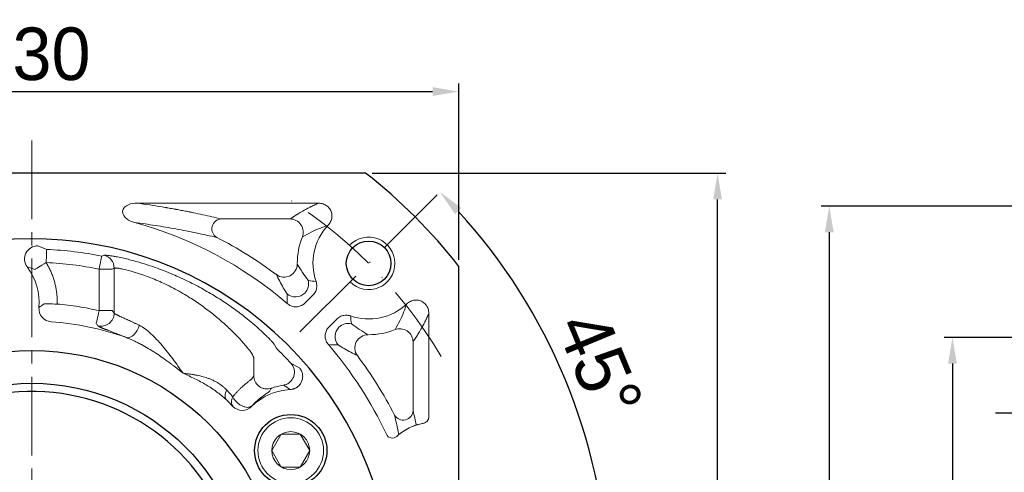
# Model space of a CAD drawing. Header units: millimetres. Extents: x 6153 to 7003, y -664 to -62.
# Tile 5 of 10: x 6309 to 6459, y -238 to -169. Entities that reach past the tile are written whole.
import ezdxf

# ---------------------------------------------------------------- set-up
doc = ezdxf.new("R2010")
doc.units = ezdxf.units.MM
doc.header["$PDSIZE"] = -5
doc.linetypes.add('ACAD_ISO10W100', pattern=[18, 12, -3, 0, -3])
doc.linetypes.add('点画线', pattern=[18, 12, -2, 2, -2])
doc.layers.get('0').update_dxf_attribs({"lineweight": 18})
doc.layers.get('Defpoints').update_dxf_attribs({"lineweight": 18})
for name, color, linetype, lineweight in [('7中心线层', 7, '点画线', 18), ('中心线层', 7, 'ACAD_ISO10W100', 0), ('尺寸线层', 3, 'Continuous', 18), ('粗实线', 7, 'Continuous', 40), ('细实线', 7, 'Continuous', 18)]:
    doc.layers.add(name, color=color, linetype=linetype, lineweight=lineweight)
doc.styles.add('工程字', font='txt')
doc.dimstyles.new('ISO-25', dxfattribs={"dimtxt": 8, "dimasz": 4, "dimexe": 1.25, "dimexo": 0.625, "dimgap": 1.7, "dimtad": 1, "dimtxsty": '工程字', "dimcen": 2, "dimdle": 8, "dimadec": 0, "dimazin": 0, "dimtfac": 1, "dimtmove": 0, "dimatfit": 3, "dimfxl": 1, "dimarcsym": 0})

# ---------------------------------------------------------------- blocks, each defined once
blk = doc.blocks.new('*D11')
at = {"layer": 'Defpoints', "color": 0}
for p in [(6375.86, -180.32), (6245.86, -206.94), (6375.86, -206.94)]:
    blk.add_point(p, dxfattribs=at)
at = {"layer": '尺寸线层', "color": 0, "lineweight": -2}
for p, q in [((6245.86, -205.94), (6245.86, -179.07)), ((6375.86, -205.94), (6375.86, -179.07)), ((6249.86, -180.32), (6371.86, -180.32))]:
    blk.add_line(p, q, dxfattribs=at)
at = {"layer": '尺寸线层', "color": 0}
for points in [[(6249.86, -179.65), (6249.86, -180.99), (6245.86, -180.32)], [(6371.86, -180.99), (6371.86, -179.65), (6375.86, -180.32)]]:
    blk.add_solid(points, dxfattribs=at)
at = {"layer": '尺寸线层', "color": 0, "insert": (6310.86, -174.62), "char_height": 8, "attachment_point": 5, "style": '工程字'}
blk.add_mtext('130', dxfattribs=at)
blk = doc.blocks.new('*D12')
at = {"layer": 'Defpoints', "color": 0}
for p in [(6374.85, -193.76), (6349.4, -219.21), (6395.73, -235.01), (6240.86, -257.75), (6380.86, -257.75)]:
    blk.add_point(p, dxfattribs=at)
at = {"layer": '尺寸线层', "color": 0, "lineweight": -2}
blk.add_line((6381.86, -257.75), (6399.98, -257.75), dxfattribs=at)
blk.add_arc((6310.86, -257.75), 87.87, 2.6085, 42.3915, dxfattribs=at)
at = {"layer": '尺寸线层', "color": 0}
for points in [[(6376.24, -198.05), (6375.27, -198.97), (6372.99, -195.62)], [(6397.97, -253.76), (6399.3, -253.73), (6398.73, -257.75)]]:
    blk.add_solid(points, dxfattribs=at)
at = {"layer": '尺寸线层', "color": 0, "insert": (6397.3, -221.94), "char_height": 8, "attachment_point": 5, "rotation": 292.5, "style": '工程字'}
blk.add_mtext('45%%d', dxfattribs=at)
blk = doc.blocks.new('*D14')
at = {"layer": 'Defpoints', "color": 0}
for p in [(6361.66, -192.75), (6415.25, -192.75), (6361.66, -322.75)]:
    blk.add_point(p, dxfattribs=at)
at = {"layer": '尺寸线层', "color": 0, "lineweight": -2}
for p, q in [((6362.66, -192.75), (6416.5, -192.75)), ((6415.25, -318.75), (6415.25, -196.75)), ((6362.66, -322.75), (6416.5, -322.75))]:
    blk.add_line(p, q, dxfattribs=at)
at = {"layer": '尺寸线层', "color": 0}
for points in [[(6415.92, -196.75), (6414.59, -196.75), (6415.25, -192.75)], [(6414.59, -318.75), (6415.92, -318.75), (6415.25, -322.75)]]:
    blk.add_solid(points, dxfattribs=at)
at = {"layer": '尺寸线层', "color": 0, "insert": (6409.55, -257.75), "char_height": 8, "attachment_point": 5, "rotation": 90, "style": '工程字'}
blk.add_mtext('130', dxfattribs=at)
blk = doc.blocks.new('*D22')
at = {"layer": 'Defpoints', "color": 0}
for p in [(6348.77, -195.95), (6272.94, -319.55)]:
    blk.add_point(p, dxfattribs=at)
at = {"layer": '尺寸线层', "color": 0, "lineweight": -2}
blk.add_line((6290.32, -291.23), (6275.04, -316.14), dxfattribs=at)
at = {"layer": '尺寸线层', "color": 0}
blk.add_solid([(6274.47, -315.79), (6275.6, -316.48), (6272.94, -319.55)], dxfattribs=at)
at = {"layer": '尺寸线层', "color": 0, "insert": (6279.4, -298.57), "char_height": 8, "attachment_point": 5, "rotation": 58.4699, "style": '工程字'}
blk.add_mtext('{{\\H0.9412x;∅145}}', dxfattribs=at)
blk = doc.blocks.new('*D33')
at = {"layer": 'Defpoints', "color": 0}
for p in [(6517.55, -217.75), (6451.02, -297.75), (6517.55, -297.75)]:
    blk.add_point(p, dxfattribs=at)
at = {"layer": '尺寸线层', "color": 0, "lineweight": -2}
for p, q in [((6516.55, -217.75), (6449.77, -217.75)), ((6451.02, -221.75), (6451.02, -293.75)), ((6516.55, -297.75), (6449.77, -297.75))]:
    blk.add_line(p, q, dxfattribs=at)
at = {"layer": '尺寸线层', "color": 0}
for points in [[(6451.68, -221.75), (6450.35, -221.75), (6451.02, -217.75)], [(6450.35, -293.75), (6451.68, -293.75), (6451.02, -297.75)]]:
    blk.add_solid(points, dxfattribs=at)
at = {"layer": '尺寸线层', "color": 0, "insert": (6445.72, -257.75), "char_height": 8, "attachment_point": 5, "rotation": 90, "style": '工程字'}
blk.add_mtext('%%C80h7', dxfattribs=at)
blk = doc.blocks.new('*D34')
at = {"layer": 'Defpoints', "color": 0}
for p in [(6470.55, -229.28), (6470.55, -242.38), (6465.55, -246.38)]:
    blk.add_point(p, dxfattribs=at)
at = {"layer": '尺寸线层', "color": 0, "lineweight": -2}
for p, q in [((6461.55, -229.28), (6457.55, -229.28)), ((6465.55, -245.38), (6465.55, -228.03)), ((6465.55, -229.28), (6470.55, -229.28)), ((6470.55, -241.38), (6470.55, -228.03)), ((6474.55, -229.28), (6478.55, -229.28))]:
    blk.add_line(p, q, dxfattribs=at)
at = {"layer": '尺寸线层', "color": 0}
for points in [[(6461.55, -229.95), (6461.55, -228.62), (6465.55, -229.28)], [(6474.55, -228.62), (6474.55, -229.95), (6470.55, -229.28)]]:
    blk.add_solid(points, dxfattribs=at)
at = {"layer": '尺寸线层', "color": 0, "insert": (6468.05, -223.98), "char_height": 8, "attachment_point": 5, "style": '工程字'}
blk.add_mtext('5', dxfattribs=at)
blk = doc.blocks.new('*D39')
at = {"layer": 'Defpoints', "color": 0}
for p in [(6521.35, -197.75), (6432.26, -317.75), (6521.35, -317.75)]:
    blk.add_point(p, dxfattribs=at)
at = {"layer": '尺寸线层', "color": 0, "lineweight": -2}
for p, q in [((6520.35, -197.75), (6431.01, -197.75)), ((6432.26, -201.75), (6432.26, -313.75)), ((6520.35, -317.75), (6431.01, -317.75))]:
    blk.add_line(p, q, dxfattribs=at)
at = {"layer": '尺寸线层', "color": 0}
for points in [[(6432.93, -201.75), (6431.59, -201.75), (6432.26, -197.75)], [(6431.59, -313.75), (6432.93, -313.75), (6432.26, -317.75)]]:
    blk.add_solid(points, dxfattribs=at)
at = {"layer": '尺寸线层', "color": 0, "insert": (6426.56, -257.75), "char_height": 8, "attachment_point": 5, "rotation": 90, "style": '工程字'}
blk.add_mtext('%%c120{}{{\\H0.7x;}{}}', dxfattribs=at)

msp = doc.modelspace()

# ---------------------------------------------------------------- linework, layer by layer
for p, q in [((6354.4981, -197.3219), (6326.8655, -197.3219)), ((6339.6712, -199.7135), (6350.1862, -199.7135)), ((6352.4518, -212.5151), (6353.6442, -211.3227)), ((6371.2843, -214.1082), (6371.2843, -229.8554)), ((6356.0911, -216.1545), (6357.2836, -214.962)), ((6368.8928, -228.9351), (6368.8928, -218.4201))]:
    msp.add_line(p, q)
at = {"color": 7, "linetype": 'Continuous', "lineweight": 15}
for p, q in [((6313.1058, -204.3656), (6311.7695, -203.8195)), ((6321.7821, -205.2488), (6321.4812, -205.385)), ((6323.081, -207.3439), (6321.0838, -207.3439)), ((6321.0838, -213.6859), (6321.0838, -207.3439)), ((6323.081, -207.3439), (6323.3721, -207.2057)), ((6323.3721, -214.0535), (6323.3721, -207.2057)), ((6323.081, -213.6859), (6321.0838, -213.6859)), ((6323.081, -213.6859), (6323.3721, -214.0535)), ((6348.022, -219.3609), (6347.7144, -218.798)), ((6344.6344, -223.6225), (6344.6344, -220.7969)), ((6351.5838, -222.3852), (6350.3064, -221.7125)), ((6340.5246, -225.7926), (6341.4381, -226.8044)), ((6341.4471, -228.1937), (6341.4446, -228.2671)), ((6344.2903, -228.2949), (6344.284, -228.2267))]:
    msp.add_line(p, q, dxfattribs=at)
at = {"color": 7, "linetype": 'Continuous', "lineweight": 15, "flags": 128}
for points in [[(6313.0217, -206.3626), (6313.0378, -205.9813), (6313.0533, -205.614), (6313.0676, -205.2743), (6313.0802, -204.9745), (6313.0907, -204.7257), (6313.0986, -204.5371), (6313.1037, -204.4156), (6313.1058, -204.3656)], [(6321.4812, -205.385), (6321.4713, -205.4341), (6321.4471, -205.5533), (6321.4095, -205.7383), (6321.36, -205.9823), (6321.3004, -206.2764), (6321.2328, -206.6097), (6321.1597, -206.9699), (6321.0838, -207.3439)], [(6313.0217, -206.3626), (6312.6989, -206.558), (6312.3877, -206.7463), (6312.0993, -206.9209), (6311.844, -207.0754), (6311.6309, -207.2043), (6311.4679, -207.303), (6311.3606, -207.3679), (6311.3131, -207.3967)], [(6312.7236, -212.6414), (6312.7792, -212.6425), (6312.9046, -212.6449), (6313.0951, -212.6485), (6313.344, -212.6533), (6313.6424, -212.6591), (6313.9795, -212.6655), (6314.3432, -212.6725), (6314.7205, -212.6798)], [(6320.6334, -215.6317), (6320.6459, -215.5775), (6320.6742, -215.4554), (6320.7172, -215.2697), (6320.7733, -215.0271), (6320.8406, -214.7364), (6320.9167, -214.4079), (6320.9987, -214.0535), (6321.0838, -213.6859)], [(6327.1909, -215.9012), (6327.061, -216.3144), (6326.8771, -216.708), (6326.6479, -217.0633), (6326.3842, -217.3636), (6326.0985, -217.5945), (6325.8045, -217.7451), (6325.5159, -217.8084), (6325.2466, -217.7812)]]:
    msp.add_lwpolyline(points, dxfattribs=at)
for centre, radius, start, end in [((6310.8577, -257.7485), 59.5734, 49.253031, 74.803456), ((6362.123, -206.4833), 8.4734, 136.7652, 199.134594), ((6310.8577, -257.7485), 61.9649, 53.09187, 62.996404), ((6362.123, -206.4833), 10.8649, 158.187328, 180), ((6362.123, -206.4833), 8.4734, 250.865406, 313.2348), ((6362.123, -206.4833), 10.8649, 270, 291.812672), ((6310.8577, -257.7485), 59.5734, 25.057765, 40.746969), ((6310.8577, -257.7485), 61.9649, 27.003596, 36.90813)]:
    msp.add_arc(centre, radius, start, end)
at = {"color": 7, "linetype": 'Continuous', "lineweight": 15}
for centre, radius, start, end in [((6310.8577, -257.7485), 53.4303, 78.531535, 87.588538), ((6321.3701, -207.208), 2.002, 0.066391, 78.125367), ((6321.368, -214.0448), 2.0041, 256.752593, 359.750984), ((6310.8577, -257.7485), 53.4303, 42.411462, 45.927722), ((6341.59, -226.6032), 1.3387, 142.737257, 207.867109), ((6371.828, -238.7485), 8.0261, 99.847428, 132.500056), ((6371.828, -238.7485), 8.0261, 98.570149, 128.126206)]:
    msp.add_arc(centre, radius, start, end, dxfattribs=at)
at = {"lineweight": 15}
for centre, start, end in [((6370.2843, -229.8554), 279.847428, 0), ((6365.7301, -232.0938), 205.057765, 312.500056)]:
    msp.add_arc(centre, 1, start, end, dxfattribs=at)
for centre, major_axis, ratio, start_param, end_param in [((6339.6712, -201.2077), (0.3502, 1.4585), 0.93641458, 0.25100834, 2.89058431), ((6349.2663, -206.6083), (-1.7848, -0.9025), 0.98101458, 0.46610402, 2.67548863), ((6350.981, -209.6052), (-0.5066, -1.9348), 0.99490252, 1.04372902, 2.09786363)]:
    msp.add_ellipse(centre, major_axis=major_axis, ratio=ratio, start_param=start_param, end_param=end_param)
at = {"extrusion": (0, 0, -1)}
for centre, major_axis, ratio, start_param, end_param in [((6359.0011, -217.6252), (-1.9348, -0.5066), 0.99490252, 1.04372902, 2.09786363), ((6361.998, -219.34), (-0.9025, -1.7848), 0.98101458, 0.46610402, 2.67548863), ((6367.3985, -228.9351), (1.4585, 0.3502), 0.93641458, 0.25100834, 2.89058431)]:
    msp.add_ellipse(centre, major_axis=major_axis, ratio=ratio, start_param=start_param, end_param=end_param, dxfattribs=at)
for points, knots in [([(6326.4738, -200.258), (6326.0444, -200.1553), (6325.6391, -199.9842), (6324.9316, -199.4363), (6324.615, -199.0223), (6324.7172, -198.0814), (6325.1304, -197.7382), (6325.962, -197.3742), (6326.4172, -197.3085), (6326.8655, -197.3219)], [0, 0, 0, 0, 0.25, 0.25, 0.5, 0.5, 0.75, 0.75, 1, 1, 1, 1]), ([(6326.8655, -197.3219), (6328.1576, -197.4943), (6329.5818, -197.7063), (6330.9924, -197.9419), (6331.1657, -197.9713), (6331.2043, -197.9778), (6331.2205, -197.9806), (6331.2724, -197.9894), (6331.3763, -198.0071), (6331.7582, -198.0728), (6332.1775, -198.1468), (6332.5644, -198.2168), (6332.6701, -198.236), (6332.7406, -198.2489), (6332.7724, -198.2548), (6332.9364, -198.2848), (6333.3296, -198.3576), (6333.9841, -198.4818), (6334.5392, -198.5906), (6334.8328, -198.6492), (6334.8817, -198.6589), (6334.8959, -198.6618), (6334.9249, -198.6676), (6334.9974, -198.6821), (6335.1858, -198.7201), (6335.8239, -198.85), (6337.3347, -199.1687), (6338.735, -199.4887), (6339.6712, -199.7135)], [0, 0, 0, 0, 0.25, 0.28125, 0.28515625, 0.28515625, 0.2890625, 0.2890625, 0.296875, 0.3125, 0.375, 0.390625, 0.3984375, 0.3984375, 0.40625, 0.40625, 0.4375, 0.5, 0.5625, 0.5703125, 0.5703125, 0.57421875, 0.57421875, 0.578125, 0.59375, 0.625, 0.75, 1, 1, 1, 1]), ([(6354.4981, -197.3219), (6354.3445, -197.3884), (6354.1567, -197.4711), (6353.8334, -197.6198), (6353.7188, -197.6734), (6353.5377, -197.7601), (6353.4449, -197.805), (6353.3489, -197.8522), (6353.2842, -197.8842), (6353.2512, -197.9006), (6352.9565, -198.0479), (6352.7376, -198.1632), (6352.461, -198.3126), (6352.3775, -198.3584), (6352.2643, -198.4213), (6352.2107, -198.4513), (6352.1615, -198.479), (6352.1376, -198.4925), (6352.1258, -198.4992), (6352.1143, -198.5057), (6352.1068, -198.51), (6352.1028, -198.5123), (6351.9862, -198.5786), (6351.8442, -198.6606), (6351.5928, -198.8104), (6351.5027, -198.8647), (6351.3587, -198.953), (6351.2844, -198.9987), (6351.1942, -199.0551), (6351.1481, -199.084), (6351.1282, -199.0965), (6351.1149, -199.1049), (6351.108, -199.1092), (6350.6847, -199.3764), (6350.3885, -199.5765), (6350.1862, -199.7135)], [0, 0, 0, 0, 0.125, 0.125, 0.1875, 0.1875, 0.21875, 0.234375, 0.234375, 0.25, 0.25, 0.375, 0.375, 0.4375, 0.4375, 0.46875, 0.484375, 0.484375, 0.4921875, 0.49609375, 0.49609375, 0.5, 0.5, 0.625, 0.625, 0.6875, 0.6875, 0.71875, 0.734375, 0.7421875, 0.74609375, 0.74609375, 0.75, 0.75, 1, 1, 1, 1]), ([(6354.4981, -197.3219), (6354.734, -197.3191), (6354.9741, -197.3555), (6355.4237, -197.5054), (6355.6395, -197.6217), (6356.001, -197.9126), (6356.1548, -198.0884), (6356.3799, -198.466), (6356.4587, -198.6708), (6356.5413, -199.0844), (6356.548, -199.2986), (6356.4941, -199.7171), (6356.4311, -199.9267), (6356.241, -200.3244), (6356.1072, -200.5155), (6355.9496, -200.6791)], [0, 0, 0, 0, 0.15185197, 0.15185197, 0.30422565, 0.30422565, 0.44880575, 0.44880575, 0.58461449, 0.58461449, 0.71758575, 0.71758575, 0.85399496, 0.85399496, 1, 1, 1, 1]), ([(6338.9927, -202.5391), (6337.9772, -202.3079), (6336.0486, -201.8687), (6332.9157, -201.2582), (6329.8396, -200.7243), (6327.5474, -200.4069), (6326.4738, -200.2583)], [0, 0, 0, 0, 0.29363982, 0.55770124, 0.79284234, 1, 1, 1, 1]), ([(6350.1862, -199.7135), (6350.7317, -199.7196), (6351.4287, -200.0162), (6352.2166, -201.1801), (6352.2329, -201.9375), (6352.0359, -202.4462)], [0, 0, 0, 0, 0.5, 0.5, 1, 1, 1, 1]), ([(6355.9497, -200.6791), (6355.516, -200.8359), (6354.576, -201.1757), (6353.2904, -201.7644), (6352.4724, -202.209), (6352.0359, -202.4462)], [0, 0, 0, 0, 0.2854704, 0.61877015, 1, 1, 1, 1]), ([(6351.2586, -206.5889), (6351.5074, -206.9989), (6351.958, -207.7415), (6352.6083, -208.6574), (6352.8995, -209.0676)], [0, 0, 0, 0, 0.55207917, 1, 1, 1, 1]), ([(6349.7055, -211.1357), (6349.5077, -210.8149), (6349.0802, -210.1215), (6348.5496, -209.1573), (6348.2365, -208.5336), (6348.0698, -208.2014)], [0, 0, 0, 0, 0.28688943, 0.62011359, 1, 1, 1, 1]), ([(6354.1177, -209.2608), (6354.191, -209.4695), (6354.2295, -209.6938), (6354.2302, -210.1365), (6354.1923, -210.3611), (6354.0465, -210.7783), (6353.9368, -210.9767), (6353.7513, -211.2099), (6353.6993, -211.268), (6353.6442, -211.3227)], [0, 0, 0, 0, 0.2991436, 0.2991436, 0.59840058, 0.59840058, 0.89632343, 0.89632343, 1, 1, 1, 1]), ([(6352.3899, -211.014), (6352.072, -211.3275), (6351.585, -211.5659), (6350.5569, -211.6125), (6350.0504, -211.4191), (6349.7055, -211.1357)], [0, 0, 0, 0, 0.5, 0.5, 1, 1, 1, 1]), ([(6352.4518, -212.5151), (6352.2956, -212.673), (6352.1102, -212.8065), (6351.7108, -213.002), (6351.4911, -213.0666), (6351.0513, -213.1174), (6350.8252, -213.1053), (6350.3965, -213.0084), (6350.188, -212.9227), (6349.9105, -212.7505), (6349.8235, -212.6863), (6349.7425, -212.6157)], [0, 0, 0, 0, 0.22445378, 0.22445378, 0.44908645, 0.44908645, 0.67125526, 0.67125526, 0.89260943, 0.89260943, 1, 1, 1, 1]), ([(6367.9272, -212.6566), (6367.7704, -213.0903), (6367.4306, -214.0302), (6366.8419, -215.3158), (6366.3973, -216.1339), (6366.1601, -216.5703)], [0, 0, 0, 0, 0.2854704, 0.61877015, 1, 1, 1, 1]), ([(6371.2843, -214.1082), (6371.2872, -213.8722), (6371.2508, -213.6321), (6371.1008, -213.1826), (6370.9846, -212.9668), (6370.6937, -212.6053), (6370.5179, -212.4514), (6370.1403, -212.2264), (6369.9355, -212.1476), (6369.5218, -212.0649), (6369.3077, -212.0582), (6368.8891, -212.1122), (6368.6796, -212.1751), (6368.2818, -212.3653), (6368.0908, -212.499), (6367.9272, -212.6566)], [0, 0, 0, 0, 0.15185197, 0.15185197, 0.30422565, 0.30422565, 0.44880575, 0.44880575, 0.58461449, 0.58461449, 0.71758575, 0.71758575, 0.85399496, 0.85399496, 1, 1, 1, 1]), ([(6359.3455, -214.4885), (6359.1368, -214.4153), (6358.9125, -214.3767), (6358.4697, -214.376), (6358.2451, -214.414), (6357.828, -214.5598), (6357.6296, -214.6694), (6357.3963, -214.855), (6357.3383, -214.9069), (6357.2836, -214.962)], [0, 0, 0, 0, 0.2991436, 0.2991436, 0.59840058, 0.59840058, 0.89632343, 0.89632343, 1, 1, 1, 1]), ([(6371.2843, -214.1082), (6371.2179, -214.2618), (6371.1352, -214.4496), (6370.9865, -214.7729), (6370.9328, -214.8875), (6370.8461, -215.0686), (6370.8013, -215.1614), (6370.7541, -215.2574), (6370.7221, -215.3221), (6370.7057, -215.3551), (6370.5584, -215.6498), (6370.4431, -215.8686), (6370.2937, -216.1453), (6370.2478, -216.2288), (6370.1849, -216.342), (6370.155, -216.3956), (6370.1272, -216.4448), (6370.1137, -216.4687), (6370.1071, -216.4804), (6370.1006, -216.4919), (6370.0963, -216.4995), (6370.094, -216.5035), (6370.0277, -216.6201), (6369.9456, -216.7621), (6369.7959, -217.0134), (6369.7415, -217.1036), (6369.6533, -217.2476), (6369.6075, -217.3218), (6369.5512, -217.4121), (6369.5223, -217.4582), (6369.5098, -217.4781), (6369.5014, -217.4914), (6369.497, -217.4983), (6369.2299, -217.9215), (6369.0297, -218.2178), (6368.8928, -218.4201)], [0, 0, 0, 0, 0.125, 0.125, 0.1875, 0.1875, 0.21875, 0.234375, 0.234375, 0.25, 0.25, 0.375, 0.375, 0.4375, 0.4375, 0.46875, 0.484375, 0.484375, 0.4921875, 0.49609375, 0.49609375, 0.5, 0.5, 0.625, 0.625, 0.6875, 0.6875, 0.71875, 0.734375, 0.7421875, 0.74609375, 0.74609375, 0.75, 0.75, 1, 1, 1, 1]), ([(6362.0174, -217.3477), (6361.6074, -217.0989), (6360.8648, -216.6482), (6359.9489, -215.998), (6359.5387, -215.7067)], [0, 0, 0, 0, 0.55207917, 1, 1, 1, 1]), ([(6356.0911, -216.1545), (6355.9333, -216.3107), (6355.7998, -216.4961), (6355.6043, -216.8955), (6355.5397, -217.1152), (6355.4888, -217.555), (6355.501, -217.7811), (6355.5978, -218.2098), (6355.6835, -218.4182), (6355.8557, -218.6958), (6355.92, -218.7828), (6355.9905, -218.8638)], [0, 0, 0, 0, 0.22445378, 0.22445378, 0.44908645, 0.44908645, 0.67125526, 0.67125526, 0.89260943, 0.89260943, 1, 1, 1, 1]), ([(6357.5923, -216.2164), (6357.2788, -216.5343), (6357.0403, -217.0213), (6356.9937, -218.0493), (6357.1871, -218.5559), (6357.4706, -218.9008)], [0, 0, 0, 0, 0.5, 0.5, 1, 1, 1, 1]), ([(6368.8928, -218.4201), (6368.8867, -217.8746), (6368.5901, -217.1776), (6367.4261, -216.3897), (6366.6688, -216.3733), (6366.1601, -216.5703)], [0, 0, 0, 0, 0.5, 0.5, 1, 1, 1, 1]), ([(6357.4706, -218.9008), (6357.7914, -219.0986), (6358.4848, -219.5261), (6359.449, -220.0567), (6360.0726, -220.3697), (6360.4049, -220.5365)], [0, 0, 0, 0, 0.28688943, 0.62011359, 1, 1, 1, 1])]:
    msp.add_open_spline(points, degree=3, knots=knots)
at = {"color": 7, "linetype": 'Continuous', "lineweight": 15}
for points, knots in [([(6311.7695, -203.8195), (6311.0153, -203.8063), (6310.2824, -204.2451), (6309.776, -205.2374), (6309.7023, -205.6219), (6309.7708, -206.3612), (6309.9117, -206.7232), (6310.1378, -207.0207)], [0, 0, 0, 0, 0.5, 0.5, 0.75, 0.75, 1, 1, 1, 1]), ([(6347.7144, -218.798), (6347.7082, -218.7874), (6347.693, -218.7613), (6347.6503, -218.7002), (6347.5728, -218.6003), (6347.4574, -218.4637), (6347.2569, -218.239), (6346.941, -217.9043), (6346.4233, -217.3865), (6345.4393, -216.4537), (6343.9412, -215.1506), (6341.9165, -213.5947), (6339.9447, -212.2243), (6337.8033, -210.8981), (6335.9409, -209.8717), (6334.3894, -209.0977), (6332.8192, -208.3662), (6331.316, -207.7382), (6329.7672, -207.1577), (6328.2562, -206.6368), (6326.383, -206.0776), (6324.7893, -205.691), (6323.7776, -205.485), (6323.1856, -205.38), (6322.6617, -205.2977), (6322.2886, -205.2525), (6322.0402, -205.2343), (6321.9135, -205.2313), (6321.8252, -205.2357), (6321.7962, -205.2445), (6321.7821, -205.2488)], [0, 0, 0, 0, 0.00717924, 0.01765149, 0.03142474, 0.04831427, 0.06252366, 0.09361596, 0.12478843, 0.16115351, 0.25025226, 0.31264536, 0.37528133, 0.43767886, 0.50007714, 0.52899772, 0.56243714, 0.62495458, 0.6477695, 0.68736067, 0.74954403, 0.81185597, 0.85006507, 0.87438562, 0.89729148, 0.93702623, 0.95389976, 0.97002538, 0.98539385, 1, 1, 1, 1]), ([(6321.0838, -207.3439), (6319.7498, -207.1005), (6317.0819, -206.6138), (6314.3751, -206.4463), (6313.0217, -206.3626)], [0, 0, 0, 0, 0.5, 1, 1, 1, 1]), ([(6313.0217, -206.3626), (6313.0784, -206.4579), (6313.1915, -206.6483), (6313.3508, -206.9394), (6313.5021, -207.2339), (6313.6447, -207.5323), (6313.7787, -207.8345), (6313.9042, -208.1404), (6314.021, -208.4501), (6314.1293, -208.7636), (6314.229, -209.0809), (6314.3502, -209.5079), (6314.4793, -210.0468), (6314.5973, -210.6993), (6314.6773, -211.3559), (6314.7226, -212.0167), (6314.7212, -212.4584), (6314.7205, -212.6798)], [0, 0, 0, 0, 0.05018566, 0.10022746, 0.15016497, 0.20003801, 0.24988655, 0.29975063, 0.34967023, 0.39968522, 0.44983524, 0.50015959, 0.60059181, 0.70047254, 0.8001204, 0.89985622, 1, 1, 1, 1]), ([(6323.3721, -207.2057), (6323.3787, -207.2028), (6323.3919, -207.1969), (6323.4244, -207.1913), (6323.4661, -207.188), (6323.5178, -207.1873), (6323.5792, -207.1891), (6323.6501, -207.1937), (6323.7304, -207.2009), (6323.8201, -207.2109), (6323.919, -207.2238), (6324.027, -207.2394), (6324.2193, -207.27), (6324.7558, -207.3683), (6325.7653, -207.6036), (6326.9945, -207.9709), (6328.0115, -208.3175), (6328.9545, -208.6751), (6330.0251, -209.1245), (6331.1762, -209.6483), (6332.7277, -210.4186), (6334.5734, -211.4642), (6336.5066, -212.7552), (6338.2045, -214.0271), (6339.7622, -215.3231), (6341.1616, -216.6078), (6342.2149, -217.6837), (6342.9067, -218.4421), (6343.4034, -219.0117), (6343.755, -219.4358), (6343.9935, -219.741), (6344.1325, -219.9254), (6344.225, -220.0546), (6344.2889, -220.1514), (6344.3247, -220.2115), (6344.3377, -220.2382), (6344.3434, -220.2498)], [0, 0, 0, 0, 0.00914061, 0.01829122, 0.02744982, 0.03661423, 0.04578213, 0.05495107, 0.06411856, 0.07328208, 0.08243914, 0.0915873, 0.10072426, 0.12751331, 0.20070737, 0.2516416, 0.27546909, 0.31276497, 0.35013017, 0.38261241, 0.42516092, 0.49996099, 0.5621883, 0.62471188, 0.68733255, 0.74973448, 0.81252167, 0.8507891, 0.87543228, 0.91542513, 0.93758022, 0.9508359, 0.96860495, 0.9815313, 0.99198991, 1, 1, 1, 1]), ([(6311.93, -213.2115), (6312.062, -213.1191), (6312.3316, -212.9306), (6312.5911, -212.7391), (6312.7236, -212.6414)], [0, 0, 0, 0, 0.48966429, 1, 1, 1, 1]), ([(6314.7205, -212.6798), (6315.7895, -212.7911), (6317.9285, -213.0137), (6320.0317, -213.4618), (6321.0838, -213.6859)], [0, 0, 0, 0, 0.49980671, 1, 1, 1, 1]), ([(6311.93, -213.2115), (6311.8839, -213.7385), (6312.0581, -214.2817), (6312.7425, -215.0821), (6313.2531, -215.3389), (6313.7812, -215.3749)], [0, 0, 0, 0, 0.5, 0.5, 1, 1, 1, 1]), ([(6323.3721, -214.0535), (6323.3788, -214.0623), (6323.3921, -214.0798), (6323.4249, -214.1096), (6323.4669, -214.1418), (6323.5188, -214.1767), (6323.5799, -214.2143), (6323.6503, -214.2546), (6323.7295, -214.2975), (6323.8173, -214.3431), (6323.9136, -214.3913), (6324.018, -214.4423), (6324.1303, -214.4959), (6324.2503, -214.5522), (6324.3777, -214.6111), (6324.629, -214.7262), (6325.0449, -214.9126), (6325.5751, -215.1499), (6326.0365, -215.3594), (6326.4025, -215.528), (6326.7865, -215.7074), (6327.0561, -215.8365), (6327.1912, -215.9012)], [0, 0, 0, 0, 0.03629112, 0.07252208, 0.10868869, 0.144785, 0.18080355, 0.21673551, 0.25257088, 0.28829867, 0.32390706, 0.3593836, 0.39471536, 0.42988911, 0.46489152, 0.49970928, 0.62503412, 0.7491784, 0.81120939, 0.87375295, 0.93672029, 1, 1, 1, 1]), ([(6320.9087, -215.9956), (6320.9156, -216.0036), (6320.9293, -216.0196), (6320.9623, -216.0463), (6321.0042, -216.0749), (6321.0559, -216.1057), (6321.1168, -216.1386), (6321.187, -216.1738), (6321.2662, -216.2112), (6321.3544, -216.2509), (6321.4513, -216.2929), (6321.5569, -216.3373), (6321.6709, -216.3841), (6321.7933, -216.4333), (6321.9238, -216.485), (6322.0623, -216.5393), (6322.2088, -216.5961), (6322.363, -216.6555), (6322.5707, -216.7352), (6322.8412, -216.8386), (6323.1855, -216.9703), (6323.5534, -217.1116), (6323.9441, -217.263), (6324.3569, -217.4247), (6324.7894, -217.5962), (6325.0942, -217.7195), (6325.2466, -217.7812)], [0, 0, 0, 0, 0.03423776, 0.06836532, 0.10239098, 0.1363224, 0.17016659, 0.20393, 0.23761852, 0.27123756, 0.30479203, 0.33828644, 0.37172493, 0.4051113, 0.43844906, 0.47174149, 0.50499168, 0.53820256, 0.57137698, 0.63279045, 0.69410659, 0.75534469, 0.81652619, 0.87767573, 0.93882224, 1, 1, 1, 1]), ([(6327.1909, -215.9012), (6327.4904, -216.0724), (6328.0966, -216.4189), (6329.2826, -217.4485), (6330.7176, -218.9746), (6332.3461, -221.028), (6333.3517, -222.4921), (6333.8577, -223.2288)], [0, 0, 0, 0, 0.11909866, 0.24099414, 0.48881998, 0.74276529, 1, 1, 1, 1]), ([(6333.8577, -223.2288), (6333.6798, -223.0818), (6333.3467, -222.8066), (6332.8746, -222.4301), (6332.4683, -222.1134), (6332.1294, -221.8552), (6331.5492, -221.4209), (6330.7617, -220.8552), (6329.6688, -220.1222), (6328.6155, -219.4655), (6327.6783, -218.9322), (6326.9547, -218.5527), (6326.439, -218.299), (6325.9944, -218.0947), (6325.6099, -217.929), (6325.3625, -217.8334), (6325.2442, -217.7878)], [0, 0, 0, 0, 0.06724398, 0.12590188, 0.17594417, 0.21734337, 0.25007562, 0.38718683, 0.50004322, 0.63424896, 0.75019094, 0.8164279, 0.87500043, 0.92019104, 0.96185991, 1, 1, 1, 1]), ([(6350.3064, -221.7125), (6350.4252, -221.868), (6350.6523, -222.1653), (6350.8117, -222.6901), (6350.84, -223.2151), (6350.7309, -223.7311), (6350.4893, -224.2043), (6350.1339, -224.5965), (6349.6795, -224.9013), (6349.3214, -224.989), (6349.1368, -225.0342)], [0, 0, 0, 0, 0.13619565, 0.26029184, 0.37691011, 0.50106373, 0.62417948, 0.74358377, 0.86776019, 1, 1, 1, 1]), ([(6333.8577, -223.2288), (6333.9541, -223.2381), (6334.1461, -223.2566), (6334.4317, -223.288), (6334.7133, -223.3219), (6334.9896, -223.3586), (6335.2599, -223.398), (6335.5234, -223.4402), (6336.0168, -223.5268), (6336.7192, -223.6789), (6337.4834, -223.9045), (6338.0864, -224.1337), (6338.5549, -224.345), (6339.0009, -224.5821), (6339.4227, -224.8449), (6339.8181, -225.1339), (6340.1889, -225.4467), (6340.4126, -225.6774), (6340.5243, -225.7926)], [0, 0, 0, 0, 0.03731264, 0.07428011, 0.1108017, 0.1467845, 0.18214205, 0.21679322, 0.25066133, 0.37793197, 0.50034466, 0.57217689, 0.64394645, 0.71555499, 0.78695622, 0.85814604, 0.9291548, 1, 1, 1, 1]), ([(6340.4066, -227.2289), (6339.9396, -226.82), (6338.9994, -225.9968), (6337.3965, -224.9622), (6335.6761, -224.0334), (6334.4682, -223.4989), (6333.8577, -223.2288)], [0, 0, 0, 0, 0.24401068, 0.4912234, 0.74289563, 1, 1, 1, 1]), ([(6350.1803, -225.6929), (6350.2295, -225.6894), (6350.3268, -225.6827), (6350.4693, -225.6594), (6350.6053, -225.628), (6350.7335, -225.5888), (6350.8525, -225.5438), (6350.9615, -225.4948), (6351.0599, -225.4435), (6351.1473, -225.3917), (6351.3588, -225.2525), (6351.6589, -224.9739), (6351.9462, -224.4937), (6352.0925, -223.9509), (6352.0837, -223.4849), (6351.9982, -223.116), (6351.8958, -222.8514), (6351.7573, -222.6005), (6351.6402, -222.4552), (6351.5838, -222.3852)], [0, 0, 0, 0, 0.03312158, 0.06547339, 0.09679648, 0.12684066, 0.15537033, 0.18216914, 0.20704323, 0.22982303, 0.25036379, 0.37698015, 0.50040068, 0.62112442, 0.749749, 0.80850302, 0.8748057, 0.9396706, 1, 1, 1, 1]), ([(6341.437, -226.8044), (6341.4857, -226.7436), (6341.5834, -226.6216), (6341.7314, -226.4465), (6341.8808, -226.2764), (6342.0312, -226.1119), (6342.1822, -225.9529), (6342.3334, -225.7993), (6342.4842, -225.6513), (6342.7688, -225.3808), (6343.1744, -225.0241), (6343.5492, -224.7198), (6343.8013, -224.5207), (6343.9623, -224.3942), (6344.1014, -224.283), (6344.2144, -224.1875), (6344.3007, -224.1062), (6344.329, -224.0657), (6344.3434, -224.0453)], [0, 0, 0, 0, 0.03455021, 0.0693758, 0.10452171, 0.14003319, 0.17595582, 0.21233558, 0.24921905, 0.28665353, 0.42542084, 0.57114382, 0.63796944, 0.70661392, 0.77711479, 0.84949838, 0.92378569, 1, 1, 1, 1]), ([(6344.3434, -224.0453), (6344.3914, -223.9745), (6344.4884, -223.8315), (6344.5854, -223.6926), (6344.6344, -223.6225)], [0, 0, 0, 0, 0.49493107, 1, 1, 1, 1]), ([(6344.6344, -223.6225), (6344.6355, -223.8942), (6344.6945, -224.1979), (6344.907, -224.6344), (6344.998, -224.776), (6345.2175, -225.0355), (6345.3459, -225.1534), (6345.6289, -225.352), (6345.7833, -225.4327), (6346.102, -225.5509), (6346.2661, -225.5884), (6346.7488, -225.64), (6347.0546, -225.5922), (6347.3104, -225.5009)], [0, 0, 0, 0, 0.25, 0.25, 0.375, 0.375, 0.5, 0.5, 0.625, 0.625, 0.75, 0.75, 1, 1, 1, 1]), ([(6344.2841, -228.2267), (6344.333, -228.1745), (6344.4295, -228.0714), (6344.5706, -227.9285), (6344.7059, -227.796), (6344.8351, -227.6738), (6344.9582, -227.5611), (6345.0749, -227.4573), (6345.1854, -227.3618), (6345.2895, -227.2739), (6345.3874, -227.1931), (6345.4791, -227.119), (6345.5647, -227.0511), (6345.6444, -226.9889), (6345.7183, -226.9322), (6345.7866, -226.8804), (6345.8494, -226.8334), (6345.9069, -226.7907), (6345.9594, -226.7522), (6346.0069, -226.7175), (6346.0497, -226.6865), (6346.088, -226.659), (6346.1219, -226.6346), (6346.1516, -226.6134), (6346.1772, -226.5952), (6346.1989, -226.5798), (6346.2168, -226.5671), (6346.231, -226.5571), (6346.2415, -226.5496), (6346.2484, -226.5447), (6346.3734, -226.4563), (6346.5932, -226.3026), (6346.789, -226.1635), (6346.9205, -226.064), (6347.0038, -225.9954), (6347.0623, -225.9371), (6347.0805, -225.9086), (6347.0875, -225.8976)], [0, 0, 0, 0, 0.03197558, 0.063019, 0.09312038, 0.12226656, 0.15044228, 0.17763104, 0.20381574, 0.22897926, 0.2531048, 0.27617615, 0.29817791, 0.31909559, 0.33891566, 0.35762561, 0.37521394, 0.39167014, 0.40698463, 0.42114879, 0.43415483, 0.44599581, 0.45666555, 0.46615862, 0.47447029, 0.48159649, 0.48753403, 0.49228053, 0.4958333, 0.49819028, 0.49935012, 0.6233167, 0.74910185, 0.79083975, 0.87434423, 0.95133745, 1, 1, 1, 1]), ([(6341.4471, -228.1937), (6341.3923, -228.111), (6341.2806, -227.9428), (6341.2343, -227.6), (6341.276, -227.2134), (6341.3846, -226.9392), (6341.4381, -226.8044)], [0, 0, 0, 0, 0.24578938, 0.50024519, 0.75428235, 1, 1, 1, 1]), ([(6341.4381, -226.8044), (6341.5162, -226.9403), (6341.675, -227.2167), (6342.0204, -227.607), (6342.4172, -227.9433), (6342.8407, -228.2004), (6343.2684, -228.3685), (6343.6708, -228.4325), (6344.0307, -228.3936), (6344.2005, -228.2818), (6344.284, -228.2267)], [0, 0, 0, 0, 0.12297839, 0.25004461, 0.37706468, 0.4999394, 0.62276182, 0.75013271, 0.87694208, 1, 1, 1, 1]), ([(6341.4446, -228.2671), (6341.8116, -228.6481), (6342.3361, -228.8738), (6343.3885, -228.8838), (6343.9161, -228.6684), (6344.2903, -228.2949)], [0, 0, 0, 0, 0.5, 0.5, 1, 1, 1, 1])]:
    msp.add_open_spline(points, degree=3, knots=knots, dxfattribs=at)
for points in [[(6310.1378, -207.0207), (6311.4705, -208.7831), (6312.1192, -211.0091), (6311.93, -213.2115)], [(6311.3131, -207.3967), (6310.9351, -207.2635), (6310.5447, -207.1374), (6310.1378, -207.0207)], [(6325.2442, -217.7878), (6321.5546, -216.4625), (6317.6894, -215.647), (6313.7812, -215.3749)], [(6320.9087, -215.9956), (6320.817, -215.8738), (6320.7252, -215.7525), (6320.6334, -215.6317)], [(6344.6344, -220.7969), (6344.5381, -220.6143), (6344.4411, -220.432), (6344.3434, -220.2498)], [(6344.2903, -228.2949), (6345.8553, -226.7369), (6347.9757, -225.8047), (6350.1803, -225.6929)], [(6347.3104, -225.5009), (6347.2355, -225.6311), (6347.1612, -225.7633), (6347.0875, -225.8976)], [(6349.1368, -225.0342), (6348.5105, -225.1314), (6347.9035, -225.2866), (6347.3104, -225.5009)], [(6350.1803, -225.6929), (6349.8293, -225.4561), (6349.4818, -225.2381), (6349.1368, -225.0342)], [(6340.4067, -227.2288), (6340.7581, -227.5684), (6341.1041, -227.9145), (6341.4446, -228.2671)]]:
    msp.add_open_spline(points, degree=3, dxfattribs=at)
for points in [[(6354.1177, -209.2608), (6353.7084, -209.205), (6353.3025, -209.14), (6352.8995, -209.0676)], [(6349.7425, -212.6157), (6349.7323, -212.1255), (6349.72, -211.6321), (6349.7055, -211.1357)], [(6359.3455, -214.4885), (6359.4013, -214.8978), (6359.4663, -215.3038), (6359.5387, -215.7067)], [(6355.9905, -218.8638), (6356.4808, -218.874), (6356.9741, -218.8863), (6357.4706, -218.9008)], [(6369.3933, -231.1006), (6369.2333, -230.3803), (6369.0665, -229.6584), (6368.8928, -228.9351)], [(6366.0671, -229.6136), (6366.2839, -230.5655), (6366.5007, -231.5175), (6366.7152, -232.5323)]]:
    msp.add_open_spline(points, degree=3)
at = {"layer": '7中心线层'}
msp.add_line((6310.8577, -187.7485), (6310.8577, -327.7485), dxfattribs=at)
at = {"layer": '中心线层'}
msp.add_line((6351.6703, -216.936), (6372.5757, -196.0306), dxfattribs=at)
msp.add_arc((6310.8577, -257.7485), 72.5, 30.73805, 59.26195, dxfattribs=at)
at = {"layer": '粗实线', "lineweight": 30}
for p, q in [((6361.6637, -192.7485), (6260.0517, -192.7485)), ((6375.8577, -308.5545), (6375.8577, -206.9425))]:
    msp.add_line(p, q, dxfattribs=at)
for centre, radius in [((6362.123, -206.4833), 3.4), ((6310.8577, -257.7485), 38), ((6310.8577, -257.7485), 33), ((6350.2619, -234.9985), 5.5)]:
    msp.add_circle(centre, radius, dxfattribs=at)
for radius, start, end in [(82.5, 38.01228, 51.98772), (55, 250.635704, 226.586158), (31.75, 229.931457, 168.194953)]:
    msp.add_arc((6310.8577, -257.7485), radius, start, end, dxfattribs=at)
at = {"layer": '细实线'}
msp.add_lwpolyline([(6353.1486, -234.9985), (6351.7053, -232.4985), (6348.8185, -232.4985), (6347.3751, -234.9985), (6348.8185, -237.4985), (6351.7053, -237.4985)], close=True, dxfattribs=at)
for radius in [5, 2.8868]:
    msp.add_circle((6350.2619, -234.9985), radius, dxfattribs=at)
msp.add_arc((6362.123, -206.4833), 4, 225, 136.580774, dxfattribs=at)

# ---------------------------------------------------------------- dimensions: what is measured, and where the dimension line sits
at = {"layer": '尺寸线层'}
dim = msp.add_linear_dim(base=(6375.8577, -180.3212), p1=(6245.8577, -206.9425), p2=(6375.8577, -206.9425), dimstyle='ISO-25', override={"dimexo": 1, "dimtxsty": '工程字'}, dxfattribs=at)
dim.commit()
dim.dimension.update_dxf_attribs({"geometry": '*D11', "text_midpoint": (6310.8577, -174.6212)})
dim = msp.add_linear_dim(base=(6415.2517, -192.7485), p1=(6361.6637, -322.7485), p2=(6361.6637, -192.7485), angle=90, dimstyle='ISO-25', override={"dimexo": 1, "dimtxsty": '工程字'}, dxfattribs=at)
dim.commit()
dim.dimension.update_dxf_attribs({"geometry": '*D14', "text_midpoint": (6409.5517, -257.7485)})
dim = msp.add_angular_dim_2l(base=(6395.7316, -235.0067), line1=((6240.8577, -257.7485), (6380.8577, -257.7485)), line2=((6349.3951, -219.2112), (6374.8509, -193.7554)), dimstyle='ISO-25', override={"dimexo": 1, "dimtxsty": '工程字'}, dxfattribs=at)
dim.commit()
dim.dimension.update_dxf_attribs({"geometry": '*D12', "text_midpoint": (6397.3032, -221.9417)})
dim = msp.add_diameter_dim_2p(p1=(6348.7713, -195.952), p2=(6272.9442, -319.5451), text='{{\\H0.9412x;<>}}', dimstyle='ISO-25', override={"dimexo": 1, "dimtxsty": '工程字'}, dxfattribs=at)
dim.commit()
dim.dimension.update_dxf_attribs({"geometry": '*D22', "text_midpoint": (6284.0588, -301.429), "dimtype": 163})
dim = msp.add_linear_dim(base=(6432.2598, -317.7485), p1=(6521.3466, -197.7485), p2=(6521.3466, -317.7485), angle=90, text='%%c<>{}{{\\H0.7x;}{}}', dimstyle='ISO-25', override={"dimexo": 1, "dimtxsty": '工程字'}, dxfattribs=at)
dim.commit()
dim.dimension.update_dxf_attribs({"geometry": '*D39', "text_midpoint": (6426.5598, -257.7485)})
dim = msp.add_linear_dim(base=(6451.0166, -297.7485), p1=(6517.5466, -217.7485), p2=(6517.5466, -297.7485), angle=90, text='%%C<>h7', dimstyle='ISO-25', override={"dimexo": 1, "dimgap": 1.3}, dxfattribs=at)
dim.commit()
dim.dimension.update_dxf_attribs({"geometry": '*D33', "text_midpoint": (6451.0166, -257.7485), "dimtype": 160})
dim = msp.add_linear_dim(base=(6470.5466, -229.2817), p1=(6465.5466, -246.3836), p2=(6470.5466, -242.3836), dimstyle='ISO-25', override={"dimexo": 1, "dimgap": 1.3}, dxfattribs=at)
dim.commit()
dim.dimension.update_dxf_attribs({"geometry": '*D34', "text_midpoint": (6468.0466, -229.2817), "dimtype": 160})

doc.saveas('drawing.dxf')
